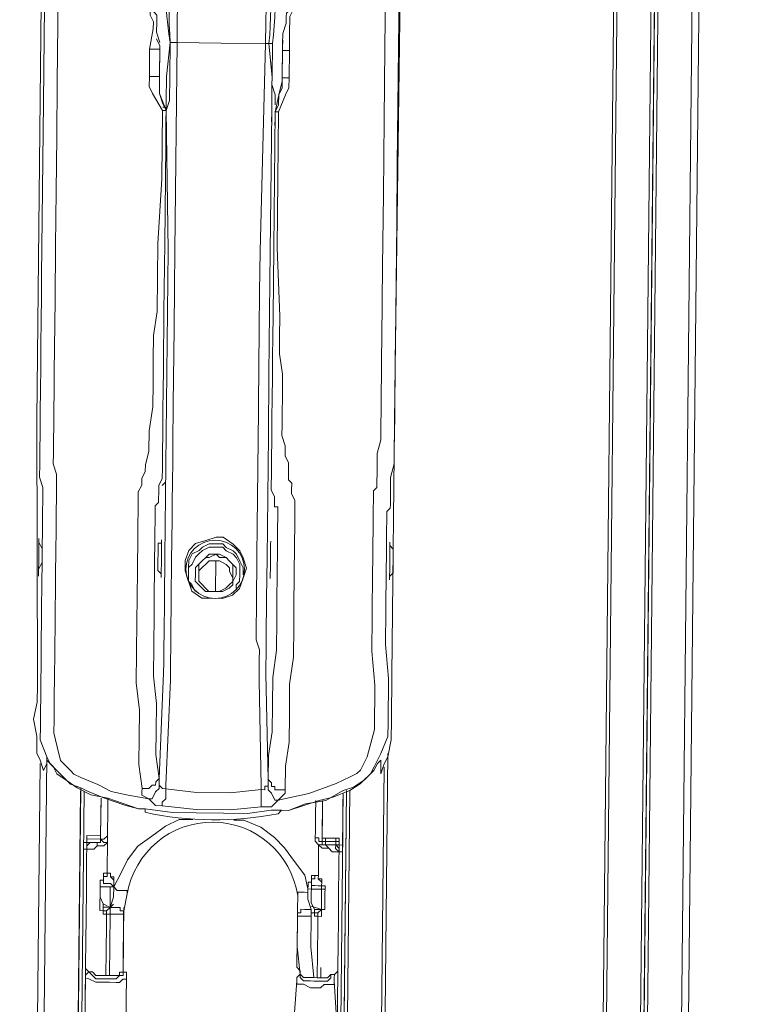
# Model space of a CAD drawing. Header units: metres. Extents: x 779 to 7046, y -512 to 9570.
# Tile 150 of 256: x 2478.166 to 2478.348, y -217.622 to -217.377. Entities that reach past the tile are written whole.
import ezdxf

# ---------------------------------------------------------------- set-up
doc = ezdxf.new("R2010")
doc.units = ezdxf.units.M
doc.linetypes.add('CIĄGłA', pattern=[0])
doc.layers.add('PDF _Geometria', color=7, linetype='Continuous')

# ---------------------------------------------------------------- blocks, each defined once
blk = doc.blocks.new('DYSTRYBUTOR WAYNE HELIX 4 PRODUKTY')
at = {"layer": 'PDF _Geometria', "lineweight": 9}
for points in [[(287.369, 70.693), (287.369, 44.149), (292.797, 44.149), (292.797, 180.26)], [(293.73, 180.26), (293.73, 44.064), (292.881, 44.149), (292.881, 180.26)], [(293.73, 44.064), (293.814, 44.064), (293.814, 180.26), (293.814, 180.006), (293.814, 43.979), (293.814, 44.064)], [(294.832, 180.006), (294.832, 180.26), (294.747, 180.26), (294.747, 180.006), (294.747, 44.064), (293.899, 43.979), (293.899, 180.006), (294.747, 180.006), (294.832, 180.006), (294.917, 180.006), (297.207, 180.006), (297.207, 44.064), (294.917, 44.064), (294.917, 180.006)], [(284.91, 69.251), (285.334, 69.421), (285.843, 69.505), (286.267, 69.76), (286.521, 69.845), (286.776, 70.014), (286.945, 70.184), (287.03, 70.353), (287.2, 70.693), (287.369, 71.117), (287.369, 71.456), (287.369, 71.795), (287.369, 72.219), (287.369, 72.558), (287.284, 73.406), (287.284, 74.254), (287.284, 74.594), (287.284, 74.933), (287.284, 75.272), (287.284, 75.611), (287.284, 75.866), (287.284, 76.205), (287.284, 76.544), (287.284, 76.714), (287.369, 76.799), (287.369, 76.883), (287.369, 76.968), (287.369, 77.138), (287.369, 77.307), (287.369, 77.562), (287.454, 77.901), (287.454, 78.24), (287.454, 78.664), (287.454, 79.088), (287.454, 79.597), (287.454, 80.021), (287.454, 80.53), (287.454, 80.954), (287.454, 82.396), (287.454, 83.922), (287.454, 85.364), (287.454, 86.806), (287.454, 88.247), (287.454, 91.131)], [(278.634, 90.028), (278.634, 86.806), (278.634, 85.364), (278.634, 83.922), (278.634, 82.48), (278.634, 81.972), (278.634, 81.378), (278.634, 80.784), (278.634, 80.191), (278.634, 79.682), (278.634, 79.088), (278.634, 78.579), (278.634, 78.155), (278.634, 77.816), (278.634, 77.477), (278.719, 77.223), (278.719, 77.053), (278.719, 76.968), (278.719, 76.883), (278.719, 76.799), (278.719, 76.714), (278.719, 76.459), (278.719, 76.12), (278.719, 75.781), (278.719, 75.526), (278.719, 75.272), (278.719, 74.933), (278.719, 74.085), (278.719, 73.237), (278.719, 72.813), (278.719, 72.389), (278.719, 72.049), (278.719, 71.625), (278.719, 71.286), (278.719, 70.947), (278.889, 70.523), (278.973, 70.353), (279.143, 70.184), (279.313, 70.014), (279.482, 69.845), (279.737, 69.76), (279.906, 69.675), (280.33, 69.505), (280.839, 69.336), (281.178, 69.251)], [(278.804, 70.184), (278.719, 70.438), (278.634, 70.608), (278.634, 71.032), (278.549, 71.456), (278.634, 71.88), (278.634, 72.304), (278.549, 78.919), (278.549, 105.208), (278.549, 109.194), (278.549, 111.823), (278.549, 113.689), (278.549, 115.47), (278.549, 115.978), (278.549, 116.402), (278.634, 116.742), (278.804, 116.911)], [(287.284, 116.911), (287.369, 116.826), (287.454, 116.657), (287.454, 116.402), (287.539, 116.233), (287.539, 115.385), (287.539, 114.537), (287.539, 107.498), (287.454, 79.682), (287.454, 72.643), (287.454, 71.541), (287.454, 71.032), (287.369, 70.608), (287.284, 70.438), (287.2, 70.184)], [(281.433, 69.505), (280.924, 69.59), (280.5, 69.675), (280.161, 69.845), (279.737, 70.014), (279.567, 70.099), (279.482, 70.184), (279.228, 70.438), (279.143, 70.777), (279.058, 71.117), (279.058, 71.456), (279.058, 71.965), (279.058, 72.558), (279.058, 73.067), (279.058, 74), (279.058, 74.848), (279.058, 75.187), (279.058, 75.526), (279.058, 75.781), (279.058, 76.035), (279.058, 76.29), (279.058, 76.459), (279.058, 76.714), (279.058, 76.883), (279.058, 76.968), (279.058, 77.138), (279.058, 77.223), (279.058, 77.307), (279.058, 77.392), (279.058, 77.562), (278.973, 77.816), (278.973, 78.071), (278.973, 78.41), (278.973, 78.749), (278.973, 79.173), (278.973, 79.597), (278.973, 80.106), (278.973, 81.887), (278.973, 83.244), (278.973, 84.601), (278.973, 85.957), (278.973, 87.314), (278.973, 88.756), (278.973, 90.113)], [(287.115, 91.131), (287.115, 88.247), (287.115, 86.466), (287.115, 84.601), (287.115, 82.82), (287.115, 81.039), (287.115, 80.53), (287.115, 80.106), (287.115, 79.682), (287.115, 79.258), (287.115, 78.834), (287.115, 78.495), (287.03, 78.155), (287.03, 77.816), (287.03, 77.647), (287.03, 77.477), (287.03, 77.392), (287.03, 77.307), (286.945, 77.223), (286.945, 77.053), (286.945, 76.968), (286.945, 76.799), (286.945, 76.629), (286.945, 76.374), (286.945, 76.205), (286.945, 75.95), (286.945, 75.526), (286.945, 75.187), (286.945, 74.848), (286.945, 74.509), (286.945, 74.085), (286.945, 73.237), (287.03, 72.389), (287.03, 72.049), (287.03, 71.625), (287.03, 71.286), (286.945, 70.947), (286.86, 70.608), (286.691, 70.269), (286.606, 70.184), (286.436, 70.099), (286.097, 69.929), (285.419, 69.675), (284.655, 69.505)], [(281.518, 88.332), (281.433, 88.586), (281.433, 88.841), (281.433, 89.01), (281.348, 89.095), (281.348, 89.18), (281.263, 89.35), (281.178, 89.434), (281.009, 89.519), (280.839, 89.604), (280.839, 89.519), (280.754, 89.604), (280.67, 89.604)], [(286.182, 89.689), (286.182, 89.604), (286.012, 89.604), (285.843, 89.604), (285.673, 89.604), (285.419, 89.604), (285.249, 89.519), (285.079, 89.434), (284.91, 89.35), (284.91, 89.265), (284.825, 89.18), (284.74, 89.01), (284.74, 88.926), (284.74, 88.671), (284.74, 88.162), (284.74, 87.484), (284.74, 87.23), (284.655, 87.06), (284.486, 86.636)], [(285.334, 89.604), (285.249, 89.519), (285.249, 89.604), (285.164, 89.604), (284.995, 89.519), (284.91, 89.434), (284.825, 89.434), (284.825, 89.35), (284.74, 89.18), (284.655, 89.095), (284.655, 89.01), (284.655, 88.841), (284.571, 88.586), (284.571, 88.332)], [(281.602, 86.636), (281.348, 87.06), (281.263, 87.23), (281.263, 87.484), (281.263, 88.162), (281.348, 88.671), (281.348, 88.841), (281.263, 89.01), (281.263, 89.18), (281.348, 89.18)], [(281.263, 88.162), (281.348, 88.162), (281.433, 88.162), (281.518, 88.162), (281.518, 87.484), (281.518, 88.247), (281.433, 88.417)], [(281.518, 88.247), (281.518, 88.162), (281.518, 87.484), (281.433, 87.484), (281.348, 87.484), (281.263, 87.484)], [(281.602, 86.721), (281.687, 86.721), (281.687, 86.636), (281.518, 87.06), (281.518, 87.399), (281.518, 87.484), (281.518, 87.23), (281.518, 87.06), (281.602, 86.806), (281.687, 86.636), (281.772, 86.89), (281.772, 87.06), (281.772, 87.314), (281.772, 87.484), (281.772, 88.332), (281.857, 88.332), (281.942, 88.332), (283.044, 88.332), (284.147, 88.332), (284.231, 88.332), (284.316, 87.484), (284.316, 87.314), (284.316, 87.06), (284.316, 86.89), (284.316, 86.636), (284.316, 86.381)], [(281.772, 88.332), (281.772, 88.332)], [(281.942, 88.332), (281.942, 83.159), (281.942, 82.226), (281.942, 81.208), (281.942, 79.343), (281.942, 78.325), (281.942, 77.901), (281.942, 77.392), (281.942, 76.883), (281.942, 76.459), (281.942, 75.442), (281.942, 74.509), (281.942, 73.576)], [(284.062, 73.576), (284.062, 74.509), (284.062, 75.442), (284.062, 76.459), (284.062, 76.883), (284.062, 77.901), (284.062, 78.325), (284.062, 79.343), (284.062, 81.208), (284.062, 82.141), (284.062, 83.159), (284.147, 88.332)], [(284.571, 88.417), (284.571, 88.247), (284.571, 87.484), (284.571, 88.162), (284.655, 88.162), (284.74, 88.162)], [(284.74, 87.484), (284.655, 87.484), (284.571, 87.484), (284.571, 88.162), (284.571, 88.247)], [(281.518, 87.484), (281.518, 87.484)], [(281.518, 87.484), (281.518, 87.484)], [(281.518, 87.484), (281.518, 87.484)], [(281.518, 87.399), (281.518, 87.484)], [(281.518, 87.399), (281.518, 87.399)], [(284.401, 86.551), (284.401, 86.466), (284.401, 86.297), (284.401, 86.466), (284.401, 86.636), (284.486, 86.806), (284.486, 87.06), (284.571, 87.23), (284.571, 87.484), (284.571, 87.399)], [(284.571, 87.484), (284.571, 87.399), (284.486, 87.06), (284.401, 86.636)], [(284.571, 87.484), (284.571, 87.484)], [(284.571, 87.484), (284.571, 87.484)], [(284.571, 87.484), (284.571, 87.484)], [(284.571, 87.399), (284.571, 87.399)], [(281.263, 69.76), (281.178, 70.353), (281.178, 71.032), (281.178, 71.71), (281.094, 72.389), (281.094, 73.152), (281.094, 73.915), (281.094, 74.509), (281.094, 75.187), (281.094, 75.442), (281.094, 75.781), (281.094, 76.035), (281.094, 76.374), (281.094, 76.629), (281.094, 76.883), (281.094, 77.053), (281.094, 77.138), (281.178, 77.307), (281.178, 77.392), (281.178, 77.477), (281.263, 77.647), (281.263, 77.816), (281.348, 78.155), (281.348, 78.664), (281.433, 79.258), (281.433, 79.851), (281.433, 80.445), (281.433, 81.039), (281.518, 81.632), (281.518, 83.328), (281.602, 84.94), (281.602, 86.636)], [(281.602, 86.636), (281.687, 86.636), (281.687, 84.94), (281.687, 83.328), (281.687, 81.632), (281.687, 81.208), (281.687, 80.7), (281.687, 80.191), (281.687, 79.682), (281.687, 79.173), (281.687, 78.834), (281.687, 78.495), (281.687, 78.24), (281.687, 77.986), (281.687, 77.731), (281.687, 77.477), (281.602, 77.307), (281.602, 77.138), (281.602, 76.968), (281.602, 76.883), (281.518, 76.799), (281.518, 76.714), (281.518, 76.544), (281.518, 76.374), (281.518, 76.205), (281.518, 75.95), (281.518, 75.781), (281.518, 75.526), (281.518, 75.187), (281.518, 74.594), (281.518, 74.085), (281.518, 73.322), (281.518, 72.558), (281.602, 71.88), (281.602, 71.201), (281.602, 70.608), (281.687, 70.014)], [(281.687, 86.297), (281.687, 86.636), (281.687, 86.381), (281.687, 86.212), (281.687, 86.127)], [(281.687, 70.014), (281.772, 72.643), (281.772, 72.897), (281.772, 73.067), (281.772, 73.322), (281.772, 73.576), (281.772, 74.509), (281.772, 75.526), (281.772, 77.053), (281.772, 78.579), (281.772, 80.106), (281.772, 81.632), (281.772, 83.159), (281.687, 86.636)], [(281.687, 86.636), (281.687, 86.636)], [(284.316, 86.636), (284.316, 83.159), (284.316, 81.632), (284.316, 80.106), (284.316, 78.579), (284.316, 77.053), (284.316, 75.526), (284.316, 74.509), (284.316, 73.576), (284.316, 73.322), (284.316, 73.067), (284.316, 72.897), (284.316, 72.643), (284.401, 70.014)], [(284.401, 86.636), (284.486, 86.636), (284.486, 84.94), (284.486, 83.244), (284.571, 81.548), (284.571, 81.039), (284.571, 80.615), (284.655, 80.106), (284.655, 79.597), (284.655, 79.088), (284.655, 78.834), (284.655, 78.579), (284.74, 78.325), (284.74, 78.071), (284.825, 77.901), (284.825, 77.731), (284.825, 77.562), (284.825, 77.477), (284.91, 77.392), (284.91, 77.223), (284.91, 77.138), (284.995, 76.968), (284.995, 76.799), (284.995, 76.544), (284.995, 76.29), (284.995, 75.95), (284.995, 75.611), (284.995, 75.357), (284.995, 75.018), (284.995, 74.424), (284.995, 73.83), (284.995, 73.067), (284.91, 72.389), (284.91, 71.625), (284.91, 70.947), (284.825, 70.353), (284.825, 69.76)], [(284.401, 70.014), (284.401, 70.608), (284.486, 71.201), (284.486, 71.88), (284.486, 72.558), (284.571, 73.237), (284.571, 74), (284.571, 74.509), (284.571, 75.102), (284.571, 75.357), (284.571, 75.526), (284.571, 75.781), (284.571, 75.866), (284.571, 76.12), (284.571, 76.29), (284.571, 76.544), (284.571, 76.629), (284.571, 76.799), (284.486, 76.799), (284.486, 76.883), (284.486, 76.968), (284.486, 77.053), (284.401, 77.223), (284.401, 77.392), (284.401, 77.562), (284.401, 77.816), (284.401, 78.071), (284.401, 78.41), (284.401, 78.664), (284.401, 79.003), (284.401, 79.512), (284.401, 80.021), (284.401, 80.53), (284.401, 81.039), (284.401, 81.548), (284.401, 83.244), (284.401, 84.94), (284.401, 86.636)], [(284.401, 86.636), (284.401, 86.636)], [(281.687, 77.307), (281.772, 77.392)], [(278.634, 75.95), (278.634, 75.866), (278.634, 75.781), (278.634, 75.611), (278.634, 75.526), (278.634, 75.357), (278.634, 75.187), (278.634, 75.102), (278.634, 75.018)], [(278.634, 75.018), (278.634, 75.102), (278.634, 75.187), (278.719, 75.357), (278.719, 75.526), (278.719, 75.696), (278.634, 75.866), (278.634, 75.95)], [(282.366, 75.018), (282.366, 75.102), (282.366, 75.272), (282.366, 75.442), (282.45, 75.611), (282.62, 75.696), (282.705, 75.781), (282.874, 75.866), (283.044, 75.866), (283.214, 75.866), (283.299, 75.781), (283.468, 75.696), (283.553, 75.611), (283.638, 75.442), (283.723, 75.272), (283.723, 75.102)], [(283.044, 75.781), (282.874, 75.781), (282.705, 75.696), (282.62, 75.611), (282.535, 75.526), (282.45, 75.357), (282.366, 75.272), (282.366, 75.102), (282.366, 74.933), (282.45, 74.848), (282.535, 74.678)], [(283.553, 74.763), (283.553, 74.848), (283.638, 74.933), (283.638, 75.102), (283.638, 75.272), (283.638, 75.357), (283.553, 75.526), (283.468, 75.611), (283.299, 75.696), (283.214, 75.781), (283.044, 75.781)], [(287.454, 75.442), (287.454, 75.611), (287.454, 75.781), (287.369, 75.866), (287.369, 75.95)], [(287.369, 75.95), (287.369, 75.866), (287.369, 75.781), (287.369, 75.611), (287.369, 75.442), (287.369, 75.272), (287.369, 75.102), (287.369, 75.018), (287.369, 75.102), (287.454, 75.187), (287.454, 75.357), (287.454, 75.442)], [(282.62, 74.933), (282.62, 75.018), (282.62, 75.187), (282.705, 75.272), (282.79, 75.357), (282.874, 75.442), (283.044, 75.442)], [(283.468, 74.933), (283.468, 75.018), (283.383, 75.187), (283.383, 75.272), (283.299, 75.357), (283.129, 75.442), (283.044, 75.442), (283.044, 74.678)], [(281.942, 73.576), (281.942, 73.406), (281.942, 73.237), (281.942, 72.982), (281.942, 72.813), (281.942, 72.473), (281.857, 69.845), (281.857, 69.76)], [(284.231, 69.76), (284.231, 69.845), (284.147, 72.473), (284.147, 72.728), (284.147, 72.982), (284.147, 73.237), (284.062, 73.491), (284.062, 73.576)], [(273.376, 70.438), (273.376, 44.149), (278.719, 44.149), (278.719, 70.353)], [(278.804, 70.184), (278.889, 70.353), (278.889, 70.523), (278.889, 44.149), (279.737, 44.064), (279.737, 69.675)], [(278.889, 70.523), (278.889, 70.438)], [(278.889, 70.438), (279.058, 70.269), (279.143, 70.099), (279.397, 69.929), (279.652, 69.76), (279.991, 69.59), (280.415, 69.505), (281.178, 69.251)], [(284.91, 69.251), (285.673, 69.505), (286.012, 69.59), (286.436, 69.76), (286.691, 69.929), (286.86, 70.099), (287.03, 70.269), (287.115, 70.438), (287.2, 70.523)], [(286.436, 69.76), (286.436, 44.064), (287.284, 44.149), (287.284, 70.353)], [(287.2, 70.523), (287.2, 70.353), (287.2, 70.184)], [(281.433, 69.505), (281.518, 69.505), (281.602, 69.675), (281.687, 69.76), (281.687, 69.845)], [(284.231, 69.76), (284.316, 69.76), (284.316, 69.845), (284.401, 69.845), (284.401, 69.929), (284.401, 70.014), (284.486, 69.929), (284.486, 69.845), (284.571, 69.845), (284.571, 69.76), (284.655, 69.76), (284.825, 69.76), (284.825, 69.675), (284.74, 69.59), (284.655, 69.505), (284.486, 69.336), (284.231, 69.336)], [(284.655, 69.505), (284.571, 69.505), (284.486, 69.675), (284.401, 69.76), (284.401, 69.845)], [(279.737, 69.76), (279.737, 44.064), (279.822, 44.064), (279.822, 43.979), (279.822, 69.675)], [(281.772, 69.336), (281.772, 69.421), (281.857, 69.505), (281.857, 69.59), (281.857, 69.675), (281.857, 69.76)], [(286.267, 68.403), (286.267, 69.675), (286.267, 69.59), (286.267, 69.421), (286.267, 69.336), (286.267, 69.166), (286.267, 68.827), (286.267, 68.742), (286.267, 45.082)], [(286.267, 69.251), (286.267, 69.336), (286.267, 69.505), (286.267, 69.59), (286.267, 69.675)], [(286.351, 44.064), (286.351, 43.979), (286.351, 69.76), (286.351, 45.251), (286.351, 69.76), (286.351, 44.064), (286.436, 44.064)], [(279.822, 68.403), (279.906, 68.403), (279.906, 68.488), (280.246, 68.488), (280.246, 68.403), (280.246, 68.488), (280.246, 69.166), (280.246, 69.505), (280.246, 68.572), (279.906, 68.572)], [(280.415, 69.505), (280.415, 69.251), (280.415, 68.572)], [(285.673, 67.64), (285.673, 67.724), (285.673, 68.403), (285.588, 68.488), (285.588, 68.572), (285.588, 68.742), (285.588, 69.166), (285.588, 69.505)], [(285.758, 68.572), (285.758, 69.505), (285.758, 69.421), (285.758, 69.081), (285.758, 68.657), (285.758, 68.488), (285.758, 68.403), (285.758, 68.488), (285.758, 68.403), (285.673, 68.403), (285.758, 68.318), (285.843, 68.318), (285.927, 68.318), (286.012, 68.233), (286.097, 68.233), (286.182, 68.233), (286.267, 68.233), (286.267, 68.318), (286.267, 68.403), (286.182, 68.403)], [(281.178, 69.251), (281.348, 69.251), (282.026, 69.166), (282.62, 69.166), (283.299, 69.166), (283.892, 69.166), (284.486, 69.251), (284.74, 69.251), (284.91, 69.251)], [(281.348, 69.251), (281.348, 69.251)], [(281.348, 69.251), (281.348, 69.251)], [(281.348, 69.251), (281.348, 69.251)], [(284.74, 69.251), (284.74, 69.251)], [(284.74, 69.251), (284.74, 69.251)], [(284.74, 69.251), (284.74, 69.251)], [(286.267, 68.912), (286.267, 68.827), (286.267, 69.166), (286.267, 69.251), (286.267, 69.166)], [(286.267, 69.166), (286.267, 69.166)], [(286.267, 69.166), (286.267, 69.166)], [(286.267, 69.166), (286.267, 69.166)], [(280.415, 67.64), (280.5, 67.64), (280.5, 67.555), (280.585, 67.47), (280.585, 67.385), (280.585, 67.3), (280.754, 67.64), (280.924, 67.979), (281.178, 68.318), (281.518, 68.572), (281.857, 68.827), (282.196, 68.996), (282.535, 68.996)], [(283.553, 68.997), (283.807, 68.997), (284.231, 68.827), (284.571, 68.572), (284.825, 68.318), (285.079, 67.979), (285.334, 67.64), (285.419, 67.3)], [(286.267, 68.742), (286.267, 68.827)], [(286.267, 68.827), (286.267, 68.827)], [(286.267, 68.827), (286.267, 68.827)], [(286.267, 68.827), (286.267, 68.827)], [(286.267, 68.827), (286.267, 68.827)], [(286.267, 68.827), (286.267, 68.827)], [(286.267, 68.742), (286.267, 68.742)], [(279.822, 68.233), (279.906, 68.233), (279.906, 68.318), (279.906, 68.403), (279.906, 68.488), (279.906, 67.809), (279.906, 67.216), (279.906, 66.537), (279.906, 65.944), (279.906, 65.35), (279.906, 65.265), (279.991, 65.18), (280.076, 65.18), (280.161, 65.095), (280.415, 65.095)], [(279.906, 68.488), (279.906, 68.488)], [(279.906, 68.488), (279.906, 68.488)], [(279.906, 68.488), (279.906, 68.488)], [(280.246, 68.403), (280.161, 68.403), (280.076, 68.403), (279.991, 68.403), (279.906, 68.318), (279.906, 68.233)], [(280.246, 68.403), (280.161, 68.403), (280.161, 68.318), (280.076, 68.233), (279.991, 68.233), (279.906, 68.233)], [(279.906, 68.403), (279.991, 68.403), (280.076, 68.403), (280.246, 68.403)], [(279.906, 68.233), (279.906, 68.318), (279.906, 68.403)], [(279.906, 68.403), (279.906, 68.403)], [(280.076, 68.403), (280.076, 68.403)], [(280.246, 68.488), (280.246, 68.403), (280.246, 68.488), (280.33, 68.403), (280.415, 68.403), (280.33, 68.318), (280.246, 68.318), (280.161, 68.318)], [(280.246, 68.488), (280.33, 68.488), (280.415, 68.572), (280.415, 68.488), (280.415, 68.403), (280.415, 67.724), (280.415, 67.64)], [(280.246, 68.572), (280.246, 68.488)], [(280.246, 68.572), (280.246, 68.572)], [(280.246, 68.488), (280.246, 68.403)], [(280.246, 68.488), (280.246, 68.488)], [(280.246, 68.403), (280.246, 68.403)], [(285.843, 68.488), (285.758, 68.488), (285.673, 68.488), (285.673, 68.572), (285.588, 68.572)], [(286.182, 68.233), (286.182, 68.318), (286.182, 68.403), (286.182, 68.488), (286.182, 67.809), (286.182, 67.216), (286.182, 66.537), (286.182, 65.944), (286.182, 65.35), (286.182, 65.265), (286.097, 65.18), (286.012, 65.18), (285.927, 65.095), (285.673, 65.095), (285.673, 65.689), (285.673, 66.368), (285.673, 66.622)], [(285.758, 68.572), (285.843, 68.572)], [(285.758, 68.488), (285.843, 68.488), (285.843, 68.403)], [(285.758, 68.403), (285.843, 68.403)], [(286.097, 68.572), (285.843, 68.572)], [(285.843, 68.488), (285.843, 68.572)], [(286.182, 68.233), (286.097, 68.318), (286.097, 68.403), (286.012, 68.403), (285.927, 68.403), (285.843, 68.403)], [(285.927, 68.318), (285.843, 68.403)], [(285.843, 68.403), (285.843, 68.403)], [(286.012, 68.403), (286.012, 68.403)], [(286.097, 68.488), (286.182, 68.488), (286.182, 68.572), (286.097, 68.572)], [(286.097, 68.488), (286.097, 68.572)], [(286.182, 68.403), (286.097, 68.403), (286.182, 68.318), (286.182, 68.233)], [(286.182, 68.488), (286.182, 68.488)], [(286.182, 68.488), (286.182, 68.488)], [(279.906, 68.233), (279.906, 68.233)], [(286.182, 68.233), (286.182, 68.233)], [(280.415, 67.64), (280.33, 67.64), (280.33, 67.555), (280.33, 67.47), (280.246, 67.47), (280.246, 67.385), (280.246, 67.3), (280.246, 67.216), (280.246, 67.131), (280.246, 67.046), (280.246, 66.961), (280.246, 66.876), (280.246, 66.792), (280.246, 66.707), (280.33, 66.707), (280.33, 66.622), (280.415, 66.622), (280.415, 66.707), (280.33, 66.707), (280.33, 66.792), (280.33, 66.876), (280.246, 67.046)], [(280.33, 67.385), (280.33, 67.47), (280.33, 67.555), (280.415, 67.555), (280.415, 67.64), (280.5, 67.64), (280.5, 67.555), (280.585, 67.555), (280.585, 67.47), (280.585, 67.385), (280.585, 67.3)], [(280.415, 67.64), (280.415, 67.64)], [(285.419, 67.3), (285.419, 67.385), (285.419, 67.47), (285.503, 67.47), (285.503, 67.555), (285.503, 67.64), (285.588, 67.64), (285.673, 67.64)], [(285.673, 67.64), (285.673, 67.555), (285.758, 67.47), (285.758, 67.385), (285.758, 67.3), (285.673, 67.3), (285.588, 67.3), (285.503, 67.3)], [(285.503, 67.3), (285.503, 67.385), (285.503, 67.47), (285.503, 67.555), (285.588, 67.555), (285.588, 67.64), (285.673, 67.64), (285.673, 67.555), (285.758, 67.555), (285.758, 67.47), (285.758, 67.385), (285.843, 67.385), (285.843, 67.3), (285.843, 67.216), (285.843, 67.131), (285.843, 67.046), (285.843, 66.961), (285.843, 66.876), (285.843, 66.792), (285.758, 66.792), (285.758, 66.707), (285.758, 66.622), (285.673, 66.622)], [(285.673, 67.64), (285.673, 67.64)], [(280.246, 67.3), (280.246, 67.3)], [(280.246, 67.3), (280.33, 67.3), (280.415, 67.3), (280.5, 67.3), (280.585, 67.3)], [(280.246, 67.3), (280.246, 67.3)], [(280.246, 67.3), (280.246, 67.216)], [(280.33, 67.385), (280.33, 67.385)], [(280.33, 67.385), (280.415, 67.385), (280.5, 67.385), (280.585, 67.3)], [(280.585, 67.3), (280.585, 67.046), (280.5, 66.792), (280.33, 66.876)], [(280.5, 67.3), (280.5, 67.046), (280.5, 66.961), (280.5, 66.792), (280.585, 66.876)], [(280.924, 67.131), (280.924, 67.216), (280.839, 67.216), (280.754, 67.216), (280.67, 67.216), (280.585, 67.3)], [(285.164, 67.216), (285.164, 66.707), (285.164, 66.622), (285.164, 66.792), (285.164, 66.368), (285.164, 66.028), (285.164, 65.35), (285.249, 65.265), (285.249, 65.18)], [(285.673, 65.095), (285.588, 65.095), (285.503, 65.859), (285.503, 66.622), (285.503, 66.707), (285.503, 66.792), (285.419, 67.046), (285.419, 67.3), (285.503, 67.3), (285.503, 67.216)], [(285.503, 67.385), (285.588, 67.385), (285.673, 67.385), (285.758, 67.385), (285.758, 67.3)], [(285.503, 66.792), (285.503, 66.707), (285.588, 66.707), (285.588, 66.622), (285.673, 66.622), (285.673, 66.707), (285.588, 66.707), (285.588, 66.792), (285.503, 66.961), (285.503, 67.131), (285.503, 67.216)], [(285.758, 67.3), (285.843, 67.3), (285.758, 67.3)], [(285.758, 67.3), (285.758, 67.046), (285.758, 66.961), (285.758, 66.792), (285.758, 66.876)], [(285.843, 67.216), (285.843, 67.3)], [(280.5, 66.961), (280.5, 66.876), (280.5, 66.792), (280.415, 66.707), (280.415, 66.622)], [(280.5, 66.792), (280.415, 66.792), (280.33, 66.792), (280.33, 66.876)], [(280.839, 66.707), (280.754, 66.707), (280.754, 66.792), (280.67, 66.792), (280.585, 66.792), (280.5, 66.792)], [(280.839, 66.707), (280.839, 66.707)], [(285.164, 66.707), (285.249, 66.707), (285.249, 66.792), (285.334, 66.792), (285.419, 66.792), (285.503, 66.792)], [(285.164, 66.707), (285.164, 66.707)], [(285.758, 66.792), (285.503, 66.876)], [(285.758, 66.792), (285.673, 66.792), (285.588, 66.792)], [(285.758, 66.876), (285.758, 66.792), (285.673, 66.707), (285.673, 66.622)], [(285.758, 66.876), (285.758, 66.876)], [(280.415, 66.622), (280.415, 66.622)], [(280.5, 66.622), (280.585, 66.622), (280.67, 66.622), (280.754, 66.622), (280.839, 66.622)], [(280.924, 58.82), (280.924, 60.177), (281.009, 62.042), (280.924, 63.823), (280.924, 65.095), (280.924, 65.18), (280.839, 65.18), (280.839, 65.859), (280.839, 66.622)], [(285.164, 66.622), (285.164, 65.859), (285.249, 65.18), (285.164, 65.095), (285.164, 65.011), (285.079, 63.654), (285.079, 61.788), (285.079, 60.007), (285.164, 58.82), (285.164, 58.735), (285.164, 58.65), (285.249, 58.65), (285.334, 58.565), (285.419, 58.565)], [(285.164, 66.622), (285.249, 66.622), (285.334, 66.622), (285.419, 66.622), (285.503, 66.622)], [(285.673, 66.622), (285.673, 66.622)], [(279.906, 65.265), (279.906, 58.99), (279.906, 58.905), (279.906, 58.82)], [(285.758, 65.095), (285.758, 65.35)], [(286.182, 65.265), (286.182, 58.99), (286.182, 58.905), (286.182, 58.82)], [(280.076, 65.095), (279.991, 65.18), (279.906, 65.095), (279.906, 63.654), (279.906, 61.873), (279.906, 60.007), (279.906, 58.82), (279.906, 58.65), (279.906, 57.378), (279.906, 57.293), (279.906, 57.209), (279.906, 57.124), (279.991, 57.124)], [(279.991, 65.011), (279.906, 65.011), (279.906, 65.095)], [(280.924, 65.095), (280.924, 65.011), (280.839, 65.011), (280.754, 64.926), (280.67, 64.926), (280.5, 64.926), (280.415, 64.926), (280.246, 64.926), (280.161, 64.926), (279.991, 65.011)], [(280.076, 65.095), (280.161, 65.011), (280.33, 65.011), (280.415, 65.011), (280.585, 65.011), (280.67, 65.011), (280.754, 65.095), (280.839, 65.095), (280.839, 65.18)], [(286.097, 65.011), (286.097, 64.926), (286.012, 64.926), (285.843, 64.926), (285.758, 64.841), (285.588, 64.841), (285.503, 64.841), (285.334, 64.926), (285.249, 64.926), (285.164, 64.926), (285.164, 65.011)], [(285.588, 65.095), (285.503, 65.095), (285.419, 65.095), (285.334, 65.095), (285.249, 65.18)], [(285.249, 65.18), (285.249, 65.095), (285.334, 65.011), (285.419, 65.011), (285.503, 65.011), (285.588, 65.011), (285.758, 65.011), (285.843, 65.011), (285.927, 65.011), (286.012, 65.095), (286.012, 65.18)], [(285.758, 65.18), (285.758, 65.095), (285.673, 65.095), (285.588, 65.095), (285.503, 65.095)], [(286.097, 57.124), (286.097, 57.209), (286.182, 57.293), (286.182, 57.378), (286.182, 58.65), (286.182, 58.82), (286.097, 58.82), (286.182, 60.177), (286.182, 61.958), (286.182, 63.823), (286.097, 65.011), (286.097, 65.095), (286.097, 65.18), (286.012, 65.18)]]:
    blk.add_lwpolyline(points, dxfattribs=at)
for points in [[(281.687, 86.721), (281.687, 86.89), (281.687, 87.06), (281.687, 87.314), (281.687, 87.484), (281.772, 88.332, -0.113142), (281.942, 91.809, 0.062258), (281.772, 88.332)], [(281.942, 88.332), (281.942, 88.841), (281.942, 89.265), (281.942, 89.774), (281.942, 90.198), (281.942, 90.622), (281.942, 91.215), (281.942, 91.724), (281.942, 91.809), (283.044, 91.809), (284.062, 91.809, -0.09294), (284.316, 88.332)], [(284.401, 86.806), (284.401, 86.89), (284.401, 87.06), (284.316, 87.314), (284.316, 87.484), (284.316, 88.332), (284.231, 88.332, 0.062258), (284.062, 91.809), (284.062, 91.215), (284.147, 90.622), (284.147, 90.283), (284.147, 89.943), (284.147, 89.265), (284.147, 88.841), (284.147, 88.332)], [(284.74, 69.251), (284.655, 69.166, -0.102631), (281.348, 69.166), (281.348, 69.251)], [(280.5, 65.095), (280.585, 65.095), (280.67, 65.095), (280.754, 65.095), (280.754, 65.18), (280.839, 65.18), (280.839, 65.265), (280.839, 65.35), (280.839, 65.774), (280.839, 66.113), (280.839, 66.792), (280.839, 66.622), (280.839, 66.707), (280.924, 67.131, -0.852719), (285.164, 67.131), (285.164, 67.216), (285.249, 67.216), (285.334, 67.216), (285.419, 67.216), (285.419, 67.3)]]:
    blk.add_lwpolyline(points, format="xyb", dxfattribs=at)
for points in [[(282.959, 74.509), (282.705, 74.509), (282.45, 74.678), (282.366, 74.933), (282.281, 75.187), (282.281, 75.442), (282.366, 75.696), (282.535, 75.866), (282.79, 75.95), (283.044, 76.035), (283.214, 76.035), (283.468, 75.866), (283.638, 75.696), (283.723, 75.526), (283.807, 75.272), (283.723, 75.018), (283.638, 74.763), (283.468, 74.594), (283.214, 74.509)], [(281.687, 75.442), (281.687, 75.611), (281.687, 75.696), (281.687, 75.866), (281.687, 75.95), (281.687, 75.866), (281.602, 75.866), (281.602, 75.696), (281.602, 75.611), (281.602, 75.442), (281.602, 75.272), (281.602, 75.187), (281.687, 75.102), (281.687, 75.018), (281.687, 75.102), (281.687, 75.187), (281.687, 75.357)], [(284.401, 75.526), (284.401, 75.357), (284.401, 75.272), (284.401, 75.102), (284.401, 75.018), (284.401, 75.102), (284.401, 75.272), (284.401, 75.357), (284.401, 75.526), (284.401, 75.696), (284.401, 75.781), (284.401, 75.866), (284.401, 75.95), (284.401, 75.866), (284.401, 75.781), (284.401, 75.611)], [(283.044, 75.611), (283.129, 75.611), (283.299, 75.526), (283.383, 75.442), (283.468, 75.357), (283.553, 75.272), (283.553, 75.102), (283.468, 74.933), (283.468, 74.848), (283.383, 74.763), (283.214, 74.678), (283.129, 74.678), (282.959, 74.678), (282.79, 74.678), (282.705, 74.763), (282.62, 74.848), (282.535, 74.933), (282.535, 75.102), (282.535, 75.272), (282.62, 75.357), (282.705, 75.442), (282.79, 75.526), (282.874, 75.611)], [(283.044, 75.611), (282.874, 75.526), (282.79, 75.526), (282.705, 75.442), (282.62, 75.357), (282.62, 75.187), (282.62, 75.102), (282.62, 74.933), (282.705, 74.848), (282.79, 74.763), (282.874, 74.678), (283.044, 74.678), (283.129, 74.678), (283.299, 74.763), (283.383, 74.848), (283.468, 74.933), (283.468, 75.102), (283.468, 75.187), (283.468, 75.357), (283.383, 75.442), (283.299, 75.526), (283.129, 75.526)], [(281.687, 69.845), (281.772, 69.76), (281.857, 69.76), (282.62, 69.675), (283.468, 69.675), (284.231, 69.76), (284.231, 69.675), (284.231, 69.59), (284.231, 69.505), (284.231, 69.421), (284.231, 69.336), (283.468, 69.251), (282.62, 69.251), (281.772, 69.336), (281.602, 69.336), (281.433, 69.505), (281.263, 69.59), (281.263, 69.675), (281.263, 69.76), (281.348, 69.76), (281.433, 69.76), (281.518, 69.845), (281.602, 69.845), (281.602, 69.929), (281.687, 70.014), (281.687, 69.929)], [(279.906, 68.488), (279.906, 68.572)], [(286.097, 68.488), (285.843, 68.488), (285.843, 68.403), (286.012, 68.403), (286.097, 68.403)], [(280.585, 67.216), (280.585, 67.3)], [(280.5, 66.792), (280.5, 66.707), (280.5, 66.622), (280.415, 66.622), (280.415, 66.368), (280.415, 65.689), (280.415, 65.095), (280.5, 65.095), (280.5, 65.859), (280.5, 66.622), (280.5, 66.707)]]:
    blk.add_lwpolyline(points, close=True, dxfattribs=at)
blk.add_circle((283.028, 75.232), 0.727, dxfattribs=at)
blk = doc.blocks.new('B-B')
at = {"xscale": 0.01000000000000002, "yscale": 0.01000000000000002, "zscale": 0.01000000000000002, "rotation": 279.9583443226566}
blk.add_blockref('DYSTRYBUTOR WAYNE HELIX 4 PRODUKTY', (19.55454, -73.32212, -10.04), dxfattribs=at)

msp = doc.modelspace()

# ---------------------------------------------------------------- block references
at = {"layer": 'PDF _Geometria', "linetype": 'CIĄGłA', "rotation": 79.44877770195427}
msp.add_blockref('B-B', (2399.71412, -224.03405, 10.04), dxfattribs=at)

doc.saveas('drawing.dxf')
